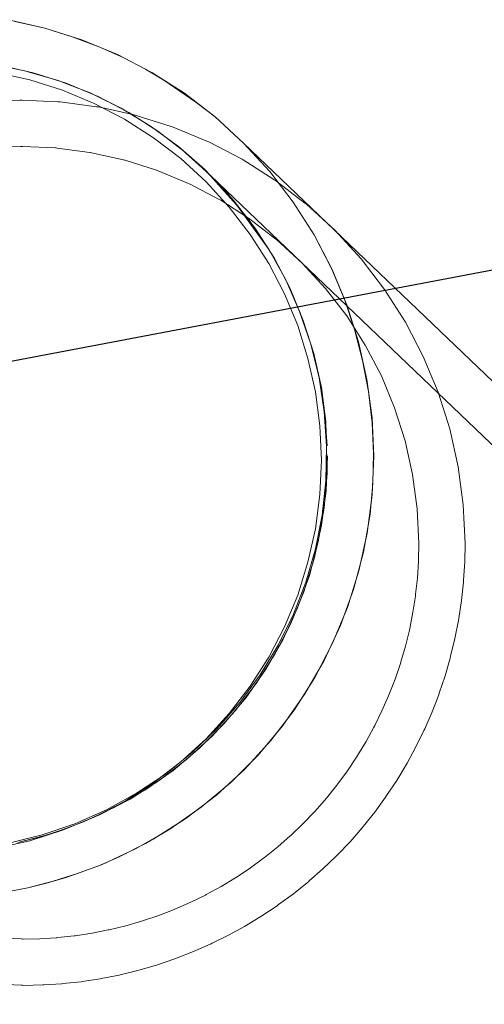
# Model space of a CAD drawing. Extents: x 3503739 to 3504470, y 5375172 to 5375561.
# Tile 67 of 121: x 3504136.9452 to 3504137.0337, y 5375385.1136 to 5375385.3011. Entities that reach past the tile are written whole.
import ezdxf

# ---------------------------------------------------------------- set-up
doc = ezdxf.new("R2010")
doc.units = 0
doc.header["$MEASUREMENT"] = 0
doc.layers.add('_4WP_KANCADT__', color=7, linetype='Continuous')
doc.layers.add('BHM_WA', color=7, linetype='Continuous')

msp = doc.modelspace()

# ---------------------------------------------------------------- linework, layer by layer
at = {"layer": '_4WP_KANCADT__', "color": 7, "linetype": 'Continuous', "lineweight": 18}
msp.add_lwpolyline([(3504135.3147, 5375384.92726), (3504137.27969, 5375385.29986), (3504137.5692, 5375383.77307), (3504135.60421, 5375383.40047), (3504135.3147, 5375384.92726)], dxfattribs=at)
at = {"layer": '_4WP_KANCADT__', "color": 1, "linetype": 'Continuous', "lineweight": 25}
msp.add_lwpolyline([(3504135.3147, 5375384.92726), (3504137.27969, 5375385.29986), (3504137.5692, 5375383.77307), (3504135.60421, 5375383.40047), (3504135.3147, 5375384.92726)], dxfattribs=at)
at = {"layer": 'BHM_WA', "color": 254, "linetype": 'Continuous', "lineweight": 13}
for p, q in [((3504136.94172, 5375385.28575), (3504136.94521, 5375385.28581)), ((3504136.94521, 5375385.28581), (3504136.94532, 5375385.28582)), ((3504136.94532, 5375385.28582), (3504136.94558, 5375385.28583)), ((3504136.94558, 5375385.28583), (3504136.95255, 5375385.28551)), ((3504136.95255, 5375385.28551), (3504136.95274, 5375385.28551)), ((3504136.95274, 5375385.28551), (3504136.95293, 5375385.2855)), ((3504136.95293, 5375385.2855), (3504136.95985, 5375385.28457)), ((3504136.95985, 5375385.28457), (3504136.96004, 5375385.28455)), ((3504136.96004, 5375385.28455), (3504136.96022, 5375385.28452)), ((3504136.96022, 5375385.28452), (3504136.96704, 5375385.283)), ((3504136.96704, 5375385.283), (3504136.96723, 5375385.28296)), ((3504136.96723, 5375385.28296), (3504136.96741, 5375385.28292)), ((3504136.96741, 5375385.28292), (3504136.97407, 5375385.28081)), ((3504136.97407, 5375385.28081), (3504136.97425, 5375385.28075)), ((3504136.97425, 5375385.28075), (3504136.97443, 5375385.28069)), ((3504136.97443, 5375385.28069), (3504136.98088, 5375385.27801)), ((3504136.94224, 5375385.27695), (3504136.94536, 5375385.27701)), ((3504136.94536, 5375385.27701), (3504136.9456, 5375385.27701)), ((3504136.9456, 5375385.27701), (3504136.94576, 5375385.27701)), ((3504136.94576, 5375385.27701), (3504136.95201, 5375385.27673)), ((3504136.95201, 5375385.27673), (3504136.95218, 5375385.27672)), ((3504136.95218, 5375385.27672), (3504136.95234, 5375385.2767)), ((3504136.95234, 5375385.2767), (3504136.95854, 5375385.27587)), ((3504136.98088, 5375385.27801), (3504136.98106, 5375385.27794)), ((3504136.98106, 5375385.27794), (3504136.98123, 5375385.27787)), ((3504136.98123, 5375385.27787), (3504136.98743, 5375385.27463)), ((3504136.95854, 5375385.27587), (3504136.95871, 5375385.27584)), ((3504136.95871, 5375385.27584), (3504136.95887, 5375385.27581)), ((3504136.95887, 5375385.27581), (3504136.96498, 5375385.27445)), ((3504136.96498, 5375385.27445), (3504136.96514, 5375385.27441)), ((3504136.96514, 5375385.27441), (3504136.9653, 5375385.27436)), ((3504136.9653, 5375385.27436), (3504136.97127, 5375385.27247)), ((3504136.98743, 5375385.27463), (3504136.9876, 5375385.27455)), ((3504136.9876, 5375385.27455), (3504136.98776, 5375385.27446)), ((3504136.98776, 5375385.27446), (3504136.99365, 5375385.27069)), ((3504136.97127, 5375385.27247), (3504136.97143, 5375385.27241)), ((3504136.97143, 5375385.27241), (3504136.97158, 5375385.27235)), ((3504136.97158, 5375385.27235), (3504136.97736, 5375385.26995)), ((3504136.98163, 5375385.27143), (3504136.98245, 5375385.27054)), ((3504136.97736, 5375385.26995), (3504136.97752, 5375385.26988)), ((3504136.97752, 5375385.26988), (3504136.97767, 5375385.26981)), ((3504136.97767, 5375385.26981), (3504136.98322, 5375385.26691)), ((3504136.99365, 5375385.27069), (3504136.99382, 5375385.2706)), ((3504136.99382, 5375385.2706), (3504136.99397, 5375385.27049)), ((3504136.99397, 5375385.27049), (3504136.99952, 5375385.26623)), ((3504136.98322, 5375385.26691), (3504136.98337, 5375385.26683)), ((3504136.98337, 5375385.26683), (3504136.98351, 5375385.26674)), ((3504136.98351, 5375385.26674), (3504136.98879, 5375385.26337)), ((3504136.99952, 5375385.26623), (3504136.99967, 5375385.26612)), ((3504136.99967, 5375385.26612), (3504136.99982, 5375385.266)), ((3504136.99982, 5375385.266), (3504137.00525, 5375385.26103)), ((3504136.98879, 5375385.26337), (3504136.98893, 5375385.26328)), ((3504136.98893, 5375385.26328), (3504136.98906, 5375385.26318)), ((3504136.98906, 5375385.26318), (3504136.99403, 5375385.25937)), ((3504137.00525, 5375385.26103), (3504137.01023, 5375385.25559)), ((3504136.99403, 5375385.25937), (3504136.99416, 5375385.25926)), ((3504136.99416, 5375385.25926), (3504136.99902, 5375385.2548)), ((3504136.99902, 5375385.2548), (3504137.00348, 5375385.24994)), ((3504137.01023, 5375385.25559), (3504137.01472, 5375385.24975)), ((3504137.00348, 5375385.24994), (3504137.0075, 5375385.24471)), ((3504137.01472, 5375385.24975), (3504137.01868, 5375385.24354)), ((3504137.0075, 5375385.24471), (3504137.01105, 5375385.23915)), ((3504137.01868, 5375385.24354), (3504137.02209, 5375385.23701)), ((3504137.01105, 5375385.23915), (3504137.01411, 5375385.2333)), ((3504137.02209, 5375385.23701), (3504137.02492, 5375385.23021)), ((3504137.01411, 5375385.2333), (3504137.01664, 5375385.22721)), ((3504137.02492, 5375385.23021), (3504137.02714, 5375385.22319)), ((3504137.01664, 5375385.22721), (3504137.01863, 5375385.22093)), ((3504137.02714, 5375385.22319), (3504137.02875, 5375385.21601)), ((3504137.01863, 5375385.22093), (3504137.02007, 5375385.21449)), ((3504137.0024, 5375385.21069), (3504137.00269, 5375385.21722)), ((3504137.02875, 5375385.21601), (3504137.02972, 5375385.20872)), ((3504137.02007, 5375385.21449), (3504137.02094, 5375385.20796)), ((3504137.00155, 5375385.2042), (3504137.0024, 5375385.21069)), ((3504137.02094, 5375385.20796), (3504137.02124, 5375385.20138)), ((3504137.02972, 5375385.20872), (3504137.03006, 5375385.20137)), ((3504137.00013, 5375385.19781), (3504137.00155, 5375385.2042)), ((3504137.02118, 5375385.19826), (3504137.02124, 5375385.20138)), ((3504137.02999, 5375385.19788), (3504137.03006, 5375385.20137)), ((3504136.99817, 5375385.19157), (3504137.00013, 5375385.19781)), ((3504137.02097, 5375385.1948), (3504137.02116, 5375385.19792)), ((3504137.02116, 5375385.19792), (3504137.02118, 5375385.19826)), ((3504137.02977, 5375385.19439), (3504137.02999, 5375385.19788)), ((3504137.02063, 5375385.1917), (3504137.02097, 5375385.1948)), ((3504137.02975, 5375385.19402), (3504137.02977, 5375385.19439)), ((3504137.02938, 5375385.19055), (3504137.02975, 5375385.19402)), ((3504136.99566, 5375385.18553), (3504136.99817, 5375385.19157)), ((3504137.02012, 5375385.18828), (3504137.02059, 5375385.19137)), ((3504137.02059, 5375385.19137), (3504137.02063, 5375385.1917)), ((3504137.02885, 5375385.1871), (3504137.02938, 5375385.19055)), ((3504137.01951, 5375385.18521), (3504137.02012, 5375385.18828)), ((3504137.02813, 5375385.18331), (3504137.0288, 5375385.18673)), ((3504137.0288, 5375385.18673), (3504137.02885, 5375385.1871)), ((3504136.99264, 5375385.17972), (3504136.99566, 5375385.18553)), ((3504137.01871, 5375385.18185), (3504137.01944, 5375385.18489)), ((3504137.01944, 5375385.18489), (3504137.01951, 5375385.18521)), ((3504137.02731, 5375385.17992), (3504137.02813, 5375385.18331)), ((3504137.01784, 5375385.17885), (3504137.01871, 5375385.18185)), ((3504136.98913, 5375385.1742), (3504136.99264, 5375385.17972)), ((3504137.02626, 5375385.1762), (3504137.02723, 5375385.17955)), ((3504137.02723, 5375385.17955), (3504137.02731, 5375385.17992)), ((3504137.01674, 5375385.17557), (3504137.01774, 5375385.17853)), ((3504137.01774, 5375385.17853), (3504137.01784, 5375385.17885)), ((3504137.01561, 5375385.17266), (3504137.01674, 5375385.17557)), ((3504137.02514, 5375385.1729), (3504137.02626, 5375385.1762)), ((3504136.98514, 5375385.16901), (3504136.98913, 5375385.1742)), ((3504137.01423, 5375385.16949), (3504137.01548, 5375385.17235)), ((3504137.01548, 5375385.17235), (3504137.01561, 5375385.17266)), ((3504137.02377, 5375385.16929), (3504137.02503, 5375385.17254)), ((3504137.02503, 5375385.17254), (3504137.02514, 5375385.1729)), ((3504136.98072, 5375385.16419), (3504136.98514, 5375385.16901)), ((3504137.01285, 5375385.16669), (3504137.01423, 5375385.16949)), ((3504137.02237, 5375385.1661), (3504137.02377, 5375385.16929)), ((3504137.0112, 5375385.16366), (3504137.0127, 5375385.1664)), ((3504137.0127, 5375385.1664), (3504137.01285, 5375385.16669)), ((3504137.02223, 5375385.16575), (3504137.02237, 5375385.1661)), ((3504136.9759, 5375385.15977), (3504136.98072, 5375385.16419)), ((3504137.02069, 5375385.16263), (3504137.02223, 5375385.16575)), ((3504137.00958, 5375385.16099), (3504137.0112, 5375385.16366)), ((3504137.01901, 5375385.15957), (3504137.02069, 5375385.16263)), ((3504137.00767, 5375385.15811), (3504137.0094, 5375385.16071)), ((3504137.0094, 5375385.16071), (3504137.00958, 5375385.16099)), ((3504136.97071, 5375385.15579), (3504136.9759, 5375385.15977)), ((3504137.01704, 5375385.15626), (3504137.01884, 5375385.15924)), ((3504137.01884, 5375385.15924), (3504137.01901, 5375385.15957)), ((3504137.00582, 5375385.15559), (3504137.00767, 5375385.15811)), ((3504136.96519, 5375385.15227), (3504136.97071, 5375385.15579)), ((3504137.00367, 5375385.15289), (3504137.00562, 5375385.15533)), ((3504137.00562, 5375385.15533), (3504137.00582, 5375385.15559)), ((3504137.0151, 5375385.15336), (3504137.01704, 5375385.15626)), ((3504137.0015, 5375385.15042), (3504137.00367, 5375385.15289)), ((3504137.01284, 5375385.15023), (3504137.0149, 5375385.15304)), ((3504137.0149, 5375385.15304), (3504137.0151, 5375385.15336)), ((3504136.95939, 5375385.14925), (3504136.96519, 5375385.15227)), ((3504136.95334, 5375385.14675), (3504136.95939, 5375385.14925)), ((3504136.99923, 5375385.14805), (3504137.00139, 5375385.1503)), ((3504137.00139, 5375385.1503), (3504137.0015, 5375385.15042)), ((3504137.01066, 5375385.14751), (3504137.01284, 5375385.15023)), ((3504136.99685, 5375385.14577), (3504136.99923, 5375385.14805)), ((3504137.00814, 5375385.14459), (3504137.01043, 5375385.14722)), ((3504137.01043, 5375385.14722), (3504137.01066, 5375385.14751)), ((3504136.9471, 5375385.14478), (3504136.95334, 5375385.14675)), ((3504136.99438, 5375385.14361), (3504136.99673, 5375385.14567)), ((3504136.99673, 5375385.14567), (3504136.99685, 5375385.14577)), ((3504136.94071, 5375385.14336), (3504136.9471, 5375385.14478)), ((3504136.99182, 5375385.14155), (3504136.99438, 5375385.14361)), ((3504137.00573, 5375385.14208), (3504137.00814, 5375385.14459)), ((3504136.99168, 5375385.14145), (3504136.99182, 5375385.14155)), ((3504137.00296, 5375385.13939), (3504137.00548, 5375385.1418)), ((3504137.00548, 5375385.1418), (3504137.0056, 5375385.14194)), ((3504137.0056, 5375385.14194), (3504137.00573, 5375385.14208)), ((3504136.98916, 5375385.13961), (3504136.99168, 5375385.14145)), ((3504136.98643, 5375385.13778), (3504136.98916, 5375385.13961)), ((3504137.00034, 5375385.1371), (3504137.00296, 5375385.13939)), ((3504136.98073, 5375385.1345), (3504136.98361, 5375385.13608)), ((3504136.98361, 5375385.13608), (3504136.98629, 5375385.1377)), ((3504136.98629, 5375385.1377), (3504136.98643, 5375385.13778)), ((3504136.99734, 5375385.13466), (3504137.00006, 5375385.13684)), ((3504137.00006, 5375385.13684), (3504137.0002, 5375385.13697)), ((3504137.0002, 5375385.13697), (3504137.00034, 5375385.1371)), ((3504136.97778, 5375385.13305), (3504136.98058, 5375385.13443)), ((3504136.98058, 5375385.13443), (3504136.98073, 5375385.1345)), ((3504136.99453, 5375385.13261), (3504136.99734, 5375385.13466)), ((3504136.97476, 5375385.13173), (3504136.97778, 5375385.13305)), ((3504136.99133, 5375385.13044), (3504136.99423, 5375385.13238)), ((3504136.99423, 5375385.13238), (3504136.99438, 5375385.13249)), ((3504136.99438, 5375385.13249), (3504136.99453, 5375385.13261)), ((3504136.96858, 5375385.12949), (3504136.9717, 5375385.13054)), ((3504136.9717, 5375385.13054), (3504136.97461, 5375385.13167)), ((3504136.97461, 5375385.13167), (3504136.97476, 5375385.13173)), ((3504136.98835, 5375385.12864), (3504136.99133, 5375385.13044)), ((3504136.96222, 5375385.1278), (3504136.96542, 5375385.12857)), ((3504136.96542, 5375385.12857), (3504136.96842, 5375385.12944)), ((3504136.96842, 5375385.12944), (3504136.96858, 5375385.12949)), ((3504136.98498, 5375385.12676), (3504136.98804, 5375385.12844)), ((3504136.98804, 5375385.12844), (3504136.9882, 5375385.12853)), ((3504136.9882, 5375385.12853), (3504136.98835, 5375385.12864)), ((3504136.95246, 5375385.12631), (3504136.95557, 5375385.12665)), ((3504136.95557, 5375385.12665), (3504136.95574, 5375385.12667)), ((3504136.95574, 5375385.12667), (3504136.95899, 5375385.12716)), ((3504136.95899, 5375385.12716), (3504136.96206, 5375385.12777)), ((3504136.96206, 5375385.12777), (3504136.96222, 5375385.1278)), ((3504136.98185, 5375385.12523), (3504136.98498, 5375385.12676)), ((3504136.9393, 5375385.12634), (3504136.94555, 5375385.12606)), ((3504136.94555, 5375385.12606), (3504136.94572, 5375385.12604)), ((3504136.94572, 5375385.12604), (3504136.94588, 5375385.12604)), ((3504136.94588, 5375385.12604), (3504136.94901, 5375385.1261)), ((3504136.94901, 5375385.1261), (3504136.95213, 5375385.1263)), ((3504136.95213, 5375385.1263), (3504136.9523, 5375385.1263)), ((3504136.9523, 5375385.1263), (3504136.95246, 5375385.12631)), ((3504136.97833, 5375385.12365), (3504136.98152, 5375385.12506)), ((3504136.98152, 5375385.12506), (3504136.98169, 5375385.12514)), ((3504136.98169, 5375385.12514), (3504136.98185, 5375385.12523)), ((3504136.97507, 5375385.1224), (3504136.97833, 5375385.12365)), ((3504136.9679, 5375385.12011), (3504136.97125, 5375385.12108)), ((3504136.97125, 5375385.12108), (3504136.97143, 5375385.12114)), ((3504136.97143, 5375385.12114), (3504136.97473, 5375385.12225)), ((3504136.97473, 5375385.12225), (3504136.9749, 5375385.12232)), ((3504136.9749, 5375385.12232), (3504136.97507, 5375385.1224)), ((3504136.96072, 5375385.11851), (3504136.96415, 5375385.11919)), ((3504136.96415, 5375385.11919), (3504136.96433, 5375385.11923)), ((3504136.96433, 5375385.11923), (3504136.96772, 5375385.12006)), ((3504136.96772, 5375385.12006), (3504136.9679, 5375385.12011)), ((3504136.93855, 5375385.11756), (3504136.94553, 5375385.11724)), ((3504136.94553, 5375385.11724), (3504136.94571, 5375385.11723)), ((3504136.94571, 5375385.11723), (3504136.9459, 5375385.11722)), ((3504136.9459, 5375385.11722), (3504136.94958, 5375385.1173)), ((3504136.94958, 5375385.1173), (3504136.94977, 5375385.11731)), ((3504136.94977, 5375385.11731), (3504136.95325, 5375385.11753)), ((3504136.95325, 5375385.11753), (3504136.95343, 5375385.11755)), ((3504136.95343, 5375385.11755), (3504136.9569, 5375385.11792)), ((3504136.9569, 5375385.11792), (3504136.95709, 5375385.11795)), ((3504136.95709, 5375385.11795), (3504136.96054, 5375385.11848)), ((3504136.96054, 5375385.11848), (3504136.96072, 5375385.11851))]:
    msp.add_line(p, q, dxfattribs=at)
for points in [[(3504137.3234, 5375384.95698, 0), (3504136.98785, 5375385.27765, 0), (3504136.98242, 5375385.28263, 0), (3504136.97658, 5375385.28712, 0), (3504136.97037, 5375385.29108, 0), (3504136.96384, 5375385.29449, 0), (3504136.95703, 5375385.29731, 0), (3504136.95001, 5375385.29954, 0), (3504136.94283, 5375385.30115, 0)], [(3504136.94315, 5375385.1351, 0), (3504136.94675, 5375385.13581, 0), (3504136.95032, 5375385.13668, 0), (3504136.95385, 5375385.1377, 0), (3504136.95734, 5375385.13888, 0), (3504136.96076, 5375385.1402, 0), (3504136.96413, 5375385.14168, 0), (3504136.96742, 5375385.1433, 0), (3504136.97064, 5375385.14506, 0), (3504136.97379, 5375385.14696, 0), (3504136.97684, 5375385.149, 0), (3504136.9798, 5375385.15117, 0), (3504136.98267, 5375385.15347, 0), (3504136.98543, 5375385.15589, 0), (3504136.98808, 5375385.15842, 0), (3504136.99062, 5375385.16108, 0), (3504136.99304, 5375385.16384, 0), (3504136.99534, 5375385.1667, 0), (3504136.99751, 5375385.16966, 0), (3504136.99955, 5375385.17272, 0), (3504137.00145, 5375385.17586, 0), (3504137.00321, 5375385.17908, 0), (3504137.00483, 5375385.18238, 0), (3504137.00631, 5375385.18574, 0), (3504137.00695, 5375385.1874, 0), (3504137.00763, 5375385.18917, 0), (3504137.00793, 5375385.19003, 0), (3504137.00881, 5375385.19265, 0), (3504137.00905, 5375385.19347, 0), (3504137.00983, 5375385.19618, 0), (3504137.01018, 5375385.19759, 0), (3504137.0107, 5375385.19975, 0), (3504137.0112, 5375385.20227, 0), (3504137.01141, 5375385.20335, 0), (3504137.01196, 5375385.20699, 0), (3504137.01201, 5375385.2074, 0), (3504137.01236, 5375385.21064, 0), (3504137.0125, 5375385.21285, 0), (3504137.01259, 5375385.21431, 0), (3504137.01266, 5375385.21799, 0), (3504137.01264, 5375385.21855, 0), (3504137.01237, 5375385.22439, 0), (3504137.01233, 5375385.22534, 0), (3504137.01167, 5375385.23031, 0), (3504137.01136, 5375385.23263, 0), (3504137.01054, 5375385.23626, 0), (3504137.00975, 5375385.23981, 0), (3504137.00901, 5375385.24216, 0), (3504137.00752, 5375385.24683, 0), (3504137.00706, 5375385.24794, 0), (3504137.00473, 5375385.25356, 0), (3504137.0047, 5375385.25363, 0), (3504137.00129, 5375385.26016, 0), (3504136.99732, 5375385.26637, 0), (3504136.99283, 5375385.27222, 0), (3504136.98785, 5375385.27765, 0), (3504136.98242, 5375385.28263, 0), (3504136.98059, 5375385.28404, 0), (3504136.98024, 5375385.2843, 0), (3504136.97988, 5375385.28458, 0), (3504136.9795, 5375385.28487, 0), (3504136.97874, 5375385.28545, 0), (3504136.97751, 5375385.2864, 0), (3504136.97658, 5375385.28712, 0), (3504136.97548, 5375385.28782, 0), (3504136.97268, 5375385.2896, 0), (3504136.97037, 5375385.29108, 0), (3504136.96915, 5375385.29171, 0), (3504136.96504, 5375385.29386, 0), (3504136.96384, 5375385.29449, 0), (3504136.96044, 5375385.2959, 0), (3504136.95703, 5375385.29731, 0), (3504136.95541, 5375385.29783, 0), (3504136.9553, 5375385.29786, 0), (3504136.95001, 5375385.29954, 0), (3504136.94985, 5375385.29958, 0), (3504136.94428, 5375385.30082, 0)], [(3504136.93979, 5375385.29267, 0), (3504136.93974, 5375385.29268, 0), (3504136.94619, 5375385.2914, 0), (3504136.93974, 5375385.29268, 0), (3504136.94619, 5375385.2914, 0), (3504136.94519, 5375385.2916, 0)], [(3504136.9431, 5375385.14431, 0), (3504136.94949, 5375385.14587, 0), (3504136.95571, 5375385.14799, 0), (3504136.96172, 5375385.15064, 0), (3504136.96748, 5375385.15381, 0), (3504136.97295, 5375385.15747, 0), (3504136.97807, 5375385.16159, 0), (3504136.98282, 5375385.16614, 0), (3504136.98715, 5375385.17108, 0), (3504136.99103, 5375385.17639, 0), (3504136.99443, 5375385.18201, 0), (3504136.99734, 5375385.18791, 0), (3504136.99971, 5375385.19404, 0), (3504137.00155, 5375385.20035, 0), (3504137.00282, 5375385.2068, 0), (3504137.00353, 5375385.21333, 0), (3504137.00367, 5375385.2199, 0), (3504137.00324, 5375385.22646, 0), (3504137.00223, 5375385.23296, 0), (3504137.00066, 5375385.23934, 0), (3504136.99854, 5375385.24556, 0), (3504136.99589, 5375385.25158, 0), (3504136.99273, 5375385.25734, 0), (3504136.98907, 5375385.2628, 0), (3504136.98495, 5375385.26793, 0), (3504136.9804, 5375385.27267, 0), (3504136.97546, 5375385.277, 0), (3504136.97015, 5375385.28088, 0), (3504136.96453, 5375385.28429, 0), (3504136.95863, 5375385.28719, 0), (3504136.9525, 5375385.28957, 0), (3504136.94619, 5375385.2914, 0), (3504136.93974, 5375385.29268, 0)], [(3504136.94483, 5375385.14442, 0), (3504136.94803, 5375385.1452, 0), (3504136.95119, 5375385.14611, 0), (3504136.9543, 5375385.14717, 0), (3504136.95737, 5375385.14835, 0), (3504136.96038, 5375385.14968, 0), (3504136.96334, 5375385.15113, 0), (3504136.96622, 5375385.1527, 0), (3504136.96903, 5375385.15441, 0), (3504136.97177, 5375385.15623, 0), (3504136.97442, 5375385.15817, 0), (3504136.97699, 5375385.16023, 0), (3504136.97946, 5375385.1624, 0), (3504136.98184, 5375385.16467, 0), (3504136.98411, 5375385.16705, 0), (3504136.98628, 5375385.16952, 0), (3504136.98833, 5375385.17208, 0), (3504136.99028, 5375385.17474, 0), (3504136.9921, 5375385.17747, 0), (3504136.9938, 5375385.18028, 0), (3504136.99538, 5375385.18317, 0), (3504136.99683, 5375385.18612, 0), (3504136.99816, 5375385.18913, 0), (3504136.99934, 5375385.1922, 0), (3504137.00039, 5375385.19531, 0), (3504137.00131, 5375385.19847, 0), (3504137.00209, 5375385.20167, 0), (3504137.00273, 5375385.2049, 0), (3504137.00322, 5375385.20815, 0), (3504137.00357, 5375385.21143, 0), (3504137.00378, 5375385.21471, 0), (3504137.00385, 5375385.21801, 0), (3504137.00355, 5375385.22459, 0), (3504137.00268, 5375385.23112, 0), (3504137.00124, 5375385.23755, 0), (3504136.99924, 5375385.24383, 0), (3504136.99671, 5375385.24992, 0), (3504136.99366, 5375385.25577, 0), (3504136.99011, 5375385.26133, 0), (3504136.98609, 5375385.26656, 0), (3504136.98163, 5375385.27143, 0), (3504136.97677, 5375385.27588, 0), (3504136.97153, 5375385.2799, 0), (3504136.96597, 5375385.28345, 0), (3504136.96012, 5375385.2865, 0), (3504136.95403, 5375385.28904, 0), (3504136.94775, 5375385.29103, 0), (3504136.94131, 5375385.29247, 0)], [(3504136.94071, 5375385.14336, 0), (3504136.9471, 5375385.14478, 0), (3504136.95334, 5375385.14675, 0), (3504136.95939, 5375385.14925, 0), (3504136.96519, 5375385.15227, 0), (3504136.97071, 5375385.15579, 0), (3504136.9759, 5375385.15977, 0), (3504136.98072, 5375385.16419, 0), (3504136.98514, 5375385.16901, 0), (3504136.98913, 5375385.1742, 0), (3504136.99264, 5375385.17972, 0), (3504136.99566, 5375385.18553, 0), (3504136.99817, 5375385.19157, 0), (3504137.00013, 5375385.19781, 0), (3504137.00155, 5375385.2042, 0), (3504137.0024, 5375385.21069, 0), (3504137.00269, 5375385.21722, 0), (3504137.0024, 5375385.22376, 0), (3504137.00269, 5375385.21722, 0), (3504137.0024, 5375385.22376, 0), (3504137.00155, 5375385.23025, 0), (3504137.00013, 5375385.23664, 0), (3504136.99817, 5375385.24288, 0), (3504136.99566, 5375385.24892, 0), (3504136.99264, 5375385.25472, 0), (3504136.98913, 5375385.26024, 0), (3504136.98514, 5375385.26543, 0), (3504136.98072, 5375385.27026, 0), (3504136.9759, 5375385.27468, 0), (3504136.97071, 5375385.27866, 0), (3504136.96519, 5375385.28217, 0), (3504136.95939, 5375385.2852, 0), (3504136.95334, 5375385.2877, 0), (3504136.9471, 5375385.28967, 0), (3504136.94071, 5375385.29108, 0)], [(3504136.94071, 5375385.29108, 0), (3504136.9471, 5375385.28967, 0), (3504136.95334, 5375385.2877, 0), (3504136.95939, 5375385.2852, 0), (3504136.96519, 5375385.28217, 0), (3504136.97071, 5375385.27866, 0), (3504136.9759, 5375385.27468, 0), (3504136.98072, 5375385.27026, 0), (3504136.98514, 5375385.26543, 0), (3504136.98913, 5375385.26024, 0), (3504136.99264, 5375385.25472, 0), (3504136.99566, 5375385.24892, 0), (3504136.99817, 5375385.24288, 0), (3504137.00013, 5375385.23664, 0), (3504137.00155, 5375385.23025, 0), (3504137.0024, 5375385.22376, 0), (3504137.00269, 5375385.21722, 0), (3504137.0024, 5375385.21069, 0), (3504137.00155, 5375385.2042, 0), (3504137.00013, 5375385.19781, 0), (3504136.99817, 5375385.19157, 0), (3504136.99566, 5375385.18553, 0), (3504136.99264, 5375385.17972, 0), (3504136.98913, 5375385.1742, 0), (3504136.98514, 5375385.16901, 0), (3504136.98072, 5375385.16419, 0), (3504136.9759, 5375385.15977, 0), (3504136.97071, 5375385.15579, 0), (3504136.96519, 5375385.15227, 0), (3504136.95939, 5375385.14925, 0), (3504136.95334, 5375385.14675, 0), (3504136.9471, 5375385.14478, 0), (3504136.94071, 5375385.14336, 0)], [(3504136.94071, 5375385.14336, 0), (3504136.9471, 5375385.14478, 0), (3504136.95334, 5375385.14675, 0), (3504136.95939, 5375385.14925, 0), (3504136.96519, 5375385.15227, 0), (3504136.97071, 5375385.15579, 0), (3504136.9759, 5375385.15977, 0), (3504136.98072, 5375385.16419, 0), (3504136.98514, 5375385.16901, 0), (3504136.98913, 5375385.1742, 0), (3504136.99264, 5375385.17972, 0), (3504136.99566, 5375385.18553, 0), (3504136.99817, 5375385.19157, 0), (3504137.00013, 5375385.19781, 0), (3504137.00155, 5375385.2042, 0), (3504137.0024, 5375385.21069, 0), (3504137.00269, 5375385.21722, 0), (3504137.0024, 5375385.22376, 0), (3504137.00155, 5375385.23025, 0), (3504137.00013, 5375385.23664, 0), (3504136.99817, 5375385.24288, 0), (3504136.99566, 5375385.24892, 0), (3504136.99264, 5375385.25472, 0), (3504136.98913, 5375385.26024, 0), (3504136.98514, 5375385.26543, 0), (3504136.98072, 5375385.27026, 0), (3504136.9759, 5375385.27468, 0), (3504136.97071, 5375385.27866, 0), (3504136.96519, 5375385.28217, 0), (3504136.95939, 5375385.2852, 0), (3504136.95334, 5375385.2877, 0), (3504136.9471, 5375385.28967, 0), (3504136.94071, 5375385.29108, 0)], [(3504136.94071, 5375385.29108, 0), (3504136.9471, 5375385.28967, 0), (3504136.95334, 5375385.2877, 0), (3504136.95939, 5375385.2852, 0), (3504136.96519, 5375385.28217, 0), (3504136.97071, 5375385.27866, 0), (3504136.9759, 5375385.27468, 0), (3504136.98072, 5375385.27026, 0), (3504136.98514, 5375385.26543, 0), (3504136.98913, 5375385.26024, 0), (3504136.99264, 5375385.25472, 0), (3504136.99566, 5375385.24892, 0), (3504136.99817, 5375385.24288, 0), (3504137.00013, 5375385.23664, 0), (3504137.00155, 5375385.23025, 0), (3504137.0024, 5375385.22376, 0), (3504137.00155, 5375385.23025, 0), (3504137.00013, 5375385.23664, 0), (3504136.99817, 5375385.24288, 0), (3504136.99566, 5375385.24892, 0), (3504136.99264, 5375385.25472, 0), (3504136.98913, 5375385.26024, 0), (3504136.98514, 5375385.26543, 0), (3504136.98072, 5375385.27026, 0), (3504136.9759, 5375385.27468, 0), (3504136.97071, 5375385.27866, 0), (3504136.96519, 5375385.28217, 0), (3504136.95939, 5375385.2852, 0), (3504136.95334, 5375385.2877, 0), (3504136.9471, 5375385.28967, 0), (3504136.94071, 5375385.29108, 0)], [(3504136.95075, 5375385.29008, 0), (3504136.9525, 5375385.28957, 0), (3504136.94619, 5375385.2914, 0), (3504136.9525, 5375385.28957, 0), (3504136.94619, 5375385.2914, 0), (3504136.94657, 5375385.29129, 0)], [(3504136.95075, 5375385.29008, 0), (3504136.94775, 5375385.29103, 0), (3504136.94657, 5375385.29129, 0)], [(3504136.95628, 5375385.2881, 0), (3504136.95863, 5375385.28719, 0), (3504136.9525, 5375385.28957, 0), (3504136.95863, 5375385.28719, 0), (3504136.9525, 5375385.28957, 0), (3504136.95315, 5375385.28932, 0)], [(3504136.95628, 5375385.2881, 0), (3504136.95403, 5375385.28904, 0), (3504136.95315, 5375385.28932, 0)], [(3504136.95949, 5375385.28677, 0), (3504136.95863, 5375385.28719, 0), (3504136.96453, 5375385.28429, 0), (3504136.95863, 5375385.28719, 0), (3504136.96453, 5375385.28429, 0), (3504136.96176, 5375385.28565, 0)], [(3504136.96176, 5375385.28565, 0), (3504136.96012, 5375385.2865, 0), (3504136.95949, 5375385.28677, 0)], [(3504136.96716, 5375385.28269, 0), (3504136.97015, 5375385.28088, 0), (3504136.96453, 5375385.28429, 0), (3504136.97015, 5375385.28088, 0), (3504136.96453, 5375385.28429, 0), (3504136.96551, 5375385.28369, 0)], [(3504136.96716, 5375385.28269, 0), (3504136.96597, 5375385.28345, 0), (3504136.96551, 5375385.28369, 0)], [(3504136.97244, 5375385.2792, 0), (3504136.97546, 5375385.277, 0), (3504136.97015, 5375385.28088, 0), (3504136.97546, 5375385.277, 0), (3504136.97015, 5375385.28088, 0), (3504136.97118, 5375385.28013, 0)], [(3504136.97244, 5375385.2792, 0), (3504136.97153, 5375385.2799, 0), (3504136.97118, 5375385.28013, 0)], [(3504136.97064, 5375385.14506, 0), (3504136.97379, 5375385.14696, 0), (3504136.97684, 5375385.149, 0), (3504136.9798, 5375385.15117, 0), (3504136.98267, 5375385.15347, 0), (3504136.98543, 5375385.15589, 0), (3504136.98808, 5375385.15842, 0), (3504136.99062, 5375385.16108, 0), (3504136.99304, 5375385.16384, 0), (3504136.99534, 5375385.1667, 0), (3504136.99751, 5375385.16966, 0), (3504136.99955, 5375385.17272, 0), (3504137.00145, 5375385.17586, 0), (3504137.00321, 5375385.17908, 0), (3504137.00483, 5375385.18238, 0), (3504137.00631, 5375385.18574, 0), (3504137.00763, 5375385.18917, 0), (3504137.00881, 5375385.19265, 0), (3504137.00983, 5375385.19618, 0), (3504137.0107, 5375385.19975, 0), (3504137.01141, 5375385.20335, 0), (3504137.01196, 5375385.20699, 0), (3504137.01236, 5375385.21064, 0), (3504137.01259, 5375385.21431, 0), (3504137.01266, 5375385.21799, 0), (3504137.01233, 5375385.22534, 0), (3504137.01136, 5375385.23263, 0), (3504137.00975, 5375385.23981, 0), (3504137.00752, 5375385.24683, 0), (3504137.0047, 5375385.25363, 0), (3504137.00129, 5375385.26016, 0), (3504136.99732, 5375385.26637, 0), (3504136.99283, 5375385.27222, 0), (3504136.98785, 5375385.27765, 0)], [(3504136.98703, 5375385.26534, 0), (3504136.98907, 5375385.2628, 0), (3504136.98495, 5375385.26793, 0), (3504136.9804, 5375385.27267, 0), (3504136.97546, 5375385.277, 0), (3504136.97646, 5375385.27612, 0)], [(3504136.98132, 5375385.27171, 0), (3504136.9804, 5375385.27267, 0), (3504136.97546, 5375385.277, 0), (3504136.9804, 5375385.27267, 0), (3504136.97756, 5375385.27516, 0)], [(3504136.97756, 5375385.27516, 0), (3504136.97677, 5375385.27588, 0), (3504136.97646, 5375385.27612, 0)], [(3504136.9431, 5375385.14431, 0), (3504136.94949, 5375385.14587, 0), (3504136.95571, 5375385.14799, 0), (3504136.96172, 5375385.15064, 0), (3504136.96748, 5375385.15381, 0), (3504136.97295, 5375385.15747, 0), (3504136.97807, 5375385.16159, 0), (3504136.98282, 5375385.16614, 0), (3504136.98715, 5375385.17108, 0), (3504136.99103, 5375385.17639, 0), (3504136.99443, 5375385.18201, 0), (3504136.99734, 5375385.18791, 0), (3504136.99971, 5375385.19404, 0), (3504137.00155, 5375385.20035, 0), (3504137.00282, 5375385.2068, 0), (3504137.00353, 5375385.21333, 0), (3504137.00367, 5375385.2199, 0), (3504137.00324, 5375385.22646, 0), (3504137.00223, 5375385.23296, 0), (3504137.00066, 5375385.23934, 0), (3504136.99854, 5375385.24556, 0), (3504136.99589, 5375385.25158, 0), (3504136.99273, 5375385.25734, 0), (3504136.98907, 5375385.2628, 0), (3504136.98495, 5375385.26793, 0), (3504136.9804, 5375385.27267, 0), (3504136.98495, 5375385.26793, 0), (3504136.98245, 5375385.27054, 0)], [(3504137.31722, 5375384.95071, 0), (3504136.98163, 5375385.27143, 0), (3504136.98132, 5375385.27171, 0)], [(3504136.98573, 5375385.26695, 0), (3504136.98495, 5375385.26793, 0), (3504136.98907, 5375385.2628, 0), (3504136.99273, 5375385.25734, 0), (3504136.99589, 5375385.25158, 0), (3504136.99854, 5375385.24556, 0), (3504137.00066, 5375385.23934, 0), (3504137.00223, 5375385.23296, 0), (3504137.00324, 5375385.22646, 0), (3504137.00367, 5375385.2199, 0), (3504137.00353, 5375385.21333, 0), (3504137.00282, 5375385.2068, 0), (3504137.00155, 5375385.20035, 0), (3504136.99971, 5375385.19404, 0), (3504136.99734, 5375385.18791, 0), (3504136.99443, 5375385.18201, 0), (3504136.99103, 5375385.17639, 0), (3504136.98715, 5375385.17108, 0), (3504136.98282, 5375385.16614, 0), (3504136.97807, 5375385.16159, 0), (3504136.97295, 5375385.15747, 0), (3504136.96748, 5375385.15381, 0), (3504136.96172, 5375385.15064, 0), (3504136.95571, 5375385.14799, 0), (3504136.94949, 5375385.14587, 0), (3504136.9431, 5375385.14431, 0)], [(3504136.98703, 5375385.26534, 0), (3504136.98609, 5375385.26656, 0), (3504136.98573, 5375385.26695, 0)], [(3504136.99124, 5375385.25956, 0), (3504136.99273, 5375385.25734, 0), (3504136.98907, 5375385.2628, 0), (3504136.98968, 5375385.26189, 0)], [(3504136.99124, 5375385.25956, 0), (3504136.99011, 5375385.26133, 0), (3504136.98968, 5375385.26189, 0)], [(3504136.99498, 5375385.25323, 0), (3504136.99589, 5375385.25158, 0), (3504136.99273, 5375385.25734, 0), (3504136.99315, 5375385.25656, 0)], [(3504136.99498, 5375385.25323, 0), (3504136.99366, 5375385.25577, 0), (3504136.99315, 5375385.25656, 0)], [(3504136.99864, 5375385.24529, 0), (3504136.99854, 5375385.24556, 0), (3504136.99589, 5375385.25158, 0), (3504136.99614, 5375385.25102, 0)], [(3504136.99817, 5375385.2464, 0), (3504136.99671, 5375385.24992, 0), (3504136.99614, 5375385.25102, 0)], [(3504136.9431, 5375385.14431, 0), (3504136.94949, 5375385.14587, 0), (3504136.95571, 5375385.14799, 0), (3504136.96172, 5375385.15064, 0), (3504136.96748, 5375385.15381, 0), (3504136.97295, 5375385.15747, 0), (3504136.97807, 5375385.16159, 0), (3504136.98282, 5375385.16614, 0), (3504136.98715, 5375385.17108, 0), (3504136.99103, 5375385.17639, 0), (3504136.99443, 5375385.18201, 0), (3504136.99734, 5375385.18791, 0), (3504136.99971, 5375385.19404, 0), (3504137.00155, 5375385.20035, 0), (3504137.00282, 5375385.2068, 0), (3504137.00353, 5375385.21333, 0), (3504137.00367, 5375385.2199, 0), (3504137.00324, 5375385.22646, 0), (3504137.00223, 5375385.23296, 0), (3504137.00066, 5375385.23934, 0), (3504136.99854, 5375385.24556, 0), (3504136.99817, 5375385.2464, 0)], [(3504137.00376, 5375385.21995, 0), (3504137.00355, 5375385.22459, 0), (3504137.00329, 5375385.22649, 0), (3504137.00268, 5375385.23112, 0), (3504137.00226, 5375385.23297, 0), (3504137.00124, 5375385.23755, 0), (3504137.00067, 5375385.23934, 0), (3504136.99924, 5375385.24383, 0), (3504136.99864, 5375385.24529, 0)], [(3504136.94483, 5375385.14442, 0), (3504136.94803, 5375385.1452, 0), (3504136.94941, 5375385.1456, 0), (3504136.95119, 5375385.14611, 0), (3504136.9543, 5375385.14717, 0), (3504136.95559, 5375385.14766, 0), (3504136.95737, 5375385.14835, 0), (3504136.96038, 5375385.14968, 0), (3504136.96154, 5375385.15024, 0), (3504136.96334, 5375385.15113, 0), (3504136.96622, 5375385.1527, 0), (3504136.96723, 5375385.15332, 0), (3504136.96903, 5375385.15441, 0), (3504136.97177, 5375385.15623, 0), (3504136.97259, 5375385.15683, 0), (3504136.97442, 5375385.15817, 0), (3504136.97699, 5375385.16023, 0), (3504136.97756, 5375385.16073, 0), (3504136.97946, 5375385.1624, 0), (3504136.98184, 5375385.16467, 0), (3504136.98203, 5375385.16487, 0), (3504136.98411, 5375385.16705, 0), (3504136.98628, 5375385.16952, 0), (3504136.98828, 5375385.17202, 0), (3504136.98833, 5375385.17208, 0), (3504136.99028, 5375385.17474, 0), (3504136.99179, 5375385.177, 0), (3504136.9921, 5375385.17747, 0), (3504136.9938, 5375385.18028, 0), (3504136.99499, 5375385.18244, 0), (3504136.99538, 5375385.18317, 0), (3504136.99683, 5375385.18612, 0), (3504136.99776, 5375385.18823, 0), (3504136.99816, 5375385.18913, 0), (3504136.99934, 5375385.1922, 0), (3504137.00004, 5375385.19427, 0), (3504137.00039, 5375385.19531, 0), (3504137.00131, 5375385.19847, 0), (3504137.00181, 5375385.20053, 0), (3504137.00209, 5375385.20167, 0), (3504137.00273, 5375385.2049, 0), (3504137.00303, 5375385.20693, 0), (3504137.00322, 5375385.20815, 0), (3504137.00357, 5375385.21143, 0), (3504137.0037, 5375385.21343, 0), (3504137.00378, 5375385.21471, 0), (3504137.00385, 5375385.21801, 0), (3504137.00376, 5375385.21995, 0)], [(3504136.97379, 5375385.14696, 0), (3504136.97064, 5375385.14506, 0), (3504136.96919, 5375385.14426, 0), (3504136.96742, 5375385.1433, 0), (3504136.967, 5375385.14309, 0), (3504136.96413, 5375385.14168, 0), (3504136.96404, 5375385.14164, 0), (3504136.96076, 5375385.1402, 0), (3504136.96042, 5375385.14007, 0), (3504136.95734, 5375385.13888, 0), (3504136.95623, 5375385.1385, 0), (3504136.95385, 5375385.1377, 0), (3504136.95157, 5375385.13704, 0), (3504136.95032, 5375385.13668, 0), (3504136.94675, 5375385.13581, 0), (3504136.94655, 5375385.13577, 0), (3504136.94315, 5375385.1351, 0)]]:
    msp.add_polyline3d(points, dxfattribs=at)

doc.saveas('drawing.dxf')
